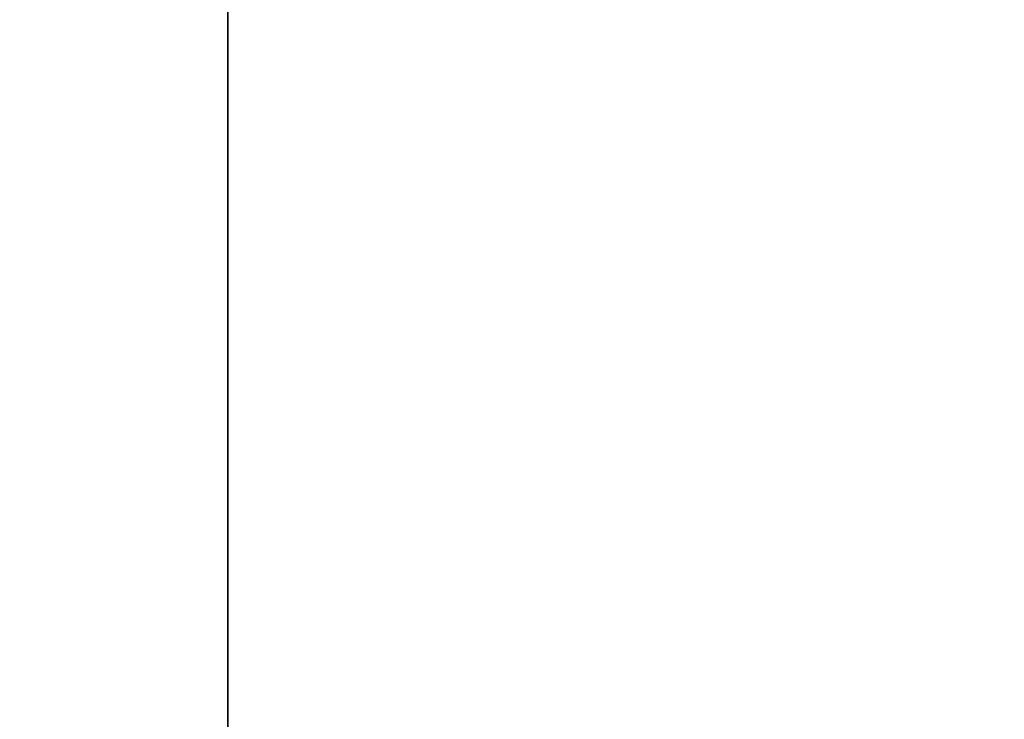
# Model space of a CAD drawing. Header units: millimetres. Extents: x 549 to 1049, y -22 to 79.
# Tile 60 of 127: x 658.095 to 658.1211, y 47.9899 to 48.0084. Entities that reach past the tile are written whole.
import ezdxf

# ---------------------------------------------------------------- set-up
doc = ezdxf.new("R2010")
doc.units = ezdxf.units.MM
doc.header["$LTSCALE"] = 41.718519
doc.layers.add('34', color=7, linetype='CONTINUOUS')
doc.layers.add('35', color=7, linetype='CONTINUOUS')

msp = doc.modelspace()

# ---------------------------------------------------------------- linework, layer by layer
at = {"layer": '34', "color": 44, "linetype": 'Continuous', "true_color": 0x8c7500}
for points in [[(658.100553, 77.39743, 136.280606), (651.486776, -22.00257, 140.950918), (651.486776, 77.39743, 140.950918), (658.100553, 77.39743, 136.280606)], [(658.100553, -22.00257, 136.280606), (651.486776, -22.00257, 140.950918), (658.100553, 77.39743, 136.280606), (658.100553, -22.00257, 136.280606)], [(664.862095, 77.39743, 131.826909), (658.100553, -22.00257, 136.280606), (658.100553, 77.39743, 136.280606), (664.862095, 77.39743, 131.826909)], [(664.862095, -22.00257, 131.826909), (658.100553, -22.00257, 136.280606), (664.862095, 77.39743, 131.826909), (664.862095, -22.00257, 131.826909)]]:
    msp.add_3dface(points, dxfattribs=at)
at = {"layer": '35', "color": 44, "linetype": 'Continuous', "true_color": 0x8c7500}
for points in [[(657.884781, -22.00257, 549.182616), (664.641665, -22.00257, 553.643377), (657.884781, 77.39743, 549.182616), (657.884781, -22.00257, 549.182616)], [(657.884781, 77.39743, 549.182616), (664.641665, -22.00257, 553.643377), (664.641665, 77.39743, 553.643377), (657.884781, 77.39743, 549.182616)]]:
    msp.add_3dface(points, dxfattribs=at)

doc.saveas('drawing.dxf')
